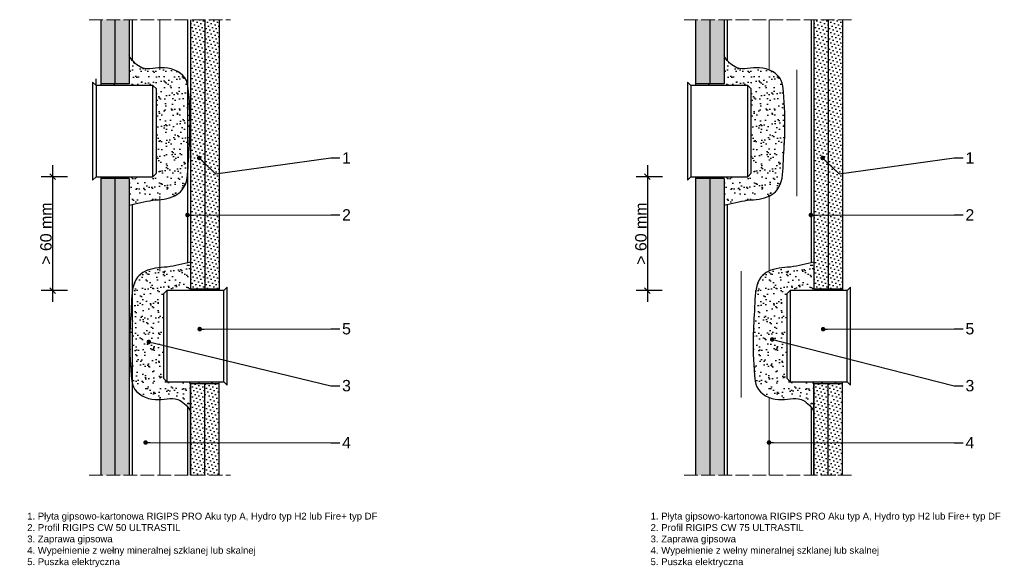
# Model space of a CAD drawing. Header units: millimetres. Extents: x 1547 to 3062, y 1275 to 2488.
# Tile 1 of 3: x 1547 to 2412, y 1275 to 1755. Entities that reach past the tile are written whole.
import ezdxf
from ezdxf import colors
from ezdxf.entities.mleader import LeaderData, LeaderLine
from ezdxf.math import Vec2, Vec3

# ---------------------------------------------------------------- set-up
doc = ezdxf.new("R2010")
doc.units = ezdxf.units.MM
doc.linetypes.add('ACAD_ISO02W100', pattern=[15, 12, -3])
for name, color, linetype, lineweight in [('_ISOVER WELNA', 7, 'BATTING', 9), ('_RIGIPS G-K', 7, 'Continuous', 25), ('OPISY', 7, 'Continuous', 9), ('PRZERYWANA', 7, 'ACAD_ISO02W100', 9), ('WYMIARY', 7, 'Continuous', 25)]:
    doc.layers.add(name, color=color, linetype=linetype, lineweight=lineweight)
doc.layers.add('_Rigips_Puszka', color=7, linetype='Continuous')
doc.styles.get("Standard").update_dxf_attribs({"font": 'arial.ttf'})
doc.linetypes.add('BATTING', pattern='A,0.00254,-2.54,[134,ltypeshp.shx,S=2.54,R=0,X=-2.54,Y=0],-5.08,[134,ltypeshp.shx,S=2.54,R=180,X=2.54,Y=0],-2.54', length=10.16254)
doc.dimstyles.new('Rigips', dxfattribs={"dimtxt": 10, "dimasz": 5, "dimexe": 10, "dimexo": 5, "dimtad": 1, "dimtxsty": 'Standard', "dimblk": 'OBLIQUE', "dimcen": 2.5, "dimdle": 10, "dimadec": 0, "dimazin": 0, "dimtfac": 1, "dimtmove": 0, "dimatfit": 3, "dimldrblk": 'DOT', "dimfxl": 1, "dimarcsym": 0})
pattern_1 = [(37.5, (0, -100), (-0.320006, 9.788265), [0, -7.7216, 0, -8.636, 0, -8.255]), (7.5, (0, -100), (8.990466, 14.3365), [0, -4.1656, 0, -6.9596, 0, -2.667]), (327.5, (-6.248, -100), (15.819847, 0.028744), [0, -2.54, 0, -9.144, 0, -11.938]), (317.5, (-6.248, -100), (15.27113, 4.458586), [0, -1.27, 0, -5.9944, 0, -6.858])]

# ---------------------------------------------------------------- blocks, each defined once
blk = doc.blocks.new('_Dot')
at = {"color": 0, "linetype": 'ByBlock', "lineweight": -2}
blk.add_line((-0.5, 0), (-1, 0), dxfattribs=at)
at = {"color": 0, "linetype": 'ByBlock', "const_width": 0.5}
blk.add_lwpolyline([(-0.25, 0, 1), (0.25, 0, 1)], format="xyb", close=True, dxfattribs=at)
blk = doc.blocks.new('puszka')
at = {"layer": '_Rigips_Puszka'}
for p, q in [((2678.93, 1787.25), (2681.93, 1790.25)), ((2755.93, 1790.25), (2681.93, 1790.25)), ((2758.93, 1787.25), (2755.93, 1790.25)), ((2675.93, 1734.25), (2678.93, 1737.25)), ((2675.93, 1734.25), (2761.93, 1734.25)), ((2761.93, 1734.25), (2758.93, 1737.25))]:
    blk.add_line(p, q, dxfattribs=at)
blk.add_lwpolyline([(2758.93, 1737.25), (2758.93, 1787.25), (2678.93, 1787.25), (2678.93, 1737.25)], close=True, dxfattribs=at)
blk = doc.blocks.new('_Oblique')
at = {"color": 0, "linetype": 'ByBlock', "lineweight": -2}
blk.add_line((-0.5, -0.5), (0.5, 0.5), dxfattribs=at)
blk = doc.blocks.new('*D26')
at = {"layer": 'Defpoints', "color": 0, "transparency": 16777216}
for p in [(2116.28, 1617.48), (2098.1, 1517.48), (2116.16, 1517.48)]:
    blk.add_point(p, dxfattribs=at)
at = {"layer": 'WYMIARY', "color": 0, "lineweight": -2, "transparency": 16777216}
for p, q in [((2098.1, 1627.48), (2098.1, 1507.48)), ((2111.28, 1617.48), (2088.1, 1617.48)), ((2111.16, 1517.48), (2088.1, 1517.48))]:
    blk.add_line(p, q, dxfattribs=at)
at = {"layer": 'WYMIARY', "color": 0, "lineweight": -2, "transparency": 16777216, "xscale": 5, "yscale": 5, "zscale": 5}
for p, rotation in [((2098.1, 1617.48), 90), ((2098.1, 1517.48), 270)]:
    blk.add_blockref('_Oblique', p, dxfattribs=dict(at, rotation=rotation))
at = {"layer": 'WYMIARY', "color": 0, "transparency": 16777216, "insert": (2092.37, 1567.48), "char_height": 10, "attachment_point": 5, "rotation": 90}
blk.add_mtext('> 60 mm', dxfattribs=at)
blk = doc.blocks.new('*D29')
at = {"layer": 'Defpoints', "color": 0, "transparency": 16777216}
for p in [(1593.59, 1617.48), (1575.42, 1517.48), (1593.47, 1517.48)]:
    blk.add_point(p, dxfattribs=at)
at = {"layer": 'WYMIARY', "color": 0, "lineweight": -2, "transparency": 16777216}
for p, q in [((1575.42, 1627.48), (1575.42, 1507.48)), ((1588.59, 1617.48), (1565.42, 1617.48)), ((1588.47, 1517.48), (1565.42, 1517.48))]:
    blk.add_line(p, q, dxfattribs=at)
at = {"layer": 'WYMIARY', "color": 0, "lineweight": -2, "transparency": 16777216, "xscale": 5, "yscale": 5, "zscale": 5}
for p, rotation in [((1575.42, 1617.48), 90), ((1575.42, 1517.48), 270)]:
    blk.add_blockref('_Oblique', p, dxfattribs=dict(at, rotation=rotation))
at = {"layer": 'WYMIARY', "color": 0, "transparency": 16777216, "insert": (1569.68, 1567.48), "char_height": 10, "attachment_point": 5, "rotation": 90}
blk.add_mtext('> 60 mm', dxfattribs=at)

msp = doc.modelspace()

# ---------------------------------------------------------------- hatches: boundary and pattern name
at = {"layer": '_RIGIPS G-K'}
h = msp.add_hatch(dxfattribs=at)
h.set_pattern_fill('DOTS', color=256, scale=2, angle=225, style=0)
h.set_pattern_definition([(225, (-1026.0693, 474.242), (1.122532, -3.367596), [0, -3.175])])
h.paths.add_polyline_path([(1617.706, 1698.976), (1630.206, 1698.976), (1630.206, 1755.31), (1617.706, 1755.31)])
h.paths.add_polyline_path([(1617.706, 1355.31), (1630.206, 1355.31), (1630.206, 1615.976), (1617.706, 1615.976)])
h = msp.add_hatch(dxfattribs=at)
h.set_pattern_fill('DOTS', color=256, scale=2, angle=225, style=0)
h.set_pattern_definition([(225, (-1013.5693, 474.242), (1.122532, -3.367596), [0, -3.175])])
h.paths.add_polyline_path([(1630.206, 1698.976), (1642.706, 1698.976), (1642.706, 1755.31), (1630.206, 1755.31)])
h.paths.add_polyline_path([(1630.206, 1355.31), (1642.706, 1355.31), (1642.706, 1615.976), (1630.206, 1615.976)])
h = msp.add_hatch(dxfattribs=at)
h.set_pattern_fill('DOTS', color=256, scale=2, angle=225, style=0)
h.set_pattern_definition([(225, (-5152.863, -1505.6587), (1.122532, -3.367596), [0, -3.175])])
h.paths.add_polyline_path([(1721.706, 1755.31), (1709.206, 1755.31), (1709.206, 1518.976), (1721.706, 1518.976)])
h.paths.add_polyline_path([(1709.206, 1755.31), (1696.706, 1755.31), (1696.706, 1518.976), (1709.206, 1518.976)])
h = msp.add_hatch(dxfattribs=at)
h.set_pattern_fill('DOTS', color=256, scale=2, angle=225, style=0)
h.set_pattern_definition([(225, (-503.38, 474.242), (1.122532, -3.367596), [0, -3.175])])
h.paths.add_polyline_path([(2140.395, 1698.976), (2152.895, 1698.976), (2152.895, 1755.31), (2140.395, 1755.31)])
h.paths.add_polyline_path([(2140.395, 1355.31), (2152.895, 1355.31), (2152.895, 1615.976), (2140.395, 1615.976)])
h = msp.add_hatch(dxfattribs=at)
h.set_pattern_fill('DOTS', color=256, scale=2, angle=225, style=0)
h.set_pattern_definition([(225, (-490.88, 474.242), (1.122532, -3.367596), [0, -3.175])])
h.paths.add_polyline_path([(2152.895, 1698.976), (2165.395, 1698.976), (2165.395, 1755.31), (2152.895, 1755.31)])
h.paths.add_polyline_path([(2152.895, 1355.31), (2165.395, 1355.31), (2165.395, 1615.976), (2152.895, 1615.976)])
h = msp.add_hatch(dxfattribs=at)
h.set_pattern_fill('DOTS', color=256, scale=2, angle=225, style=0)
h.set_pattern_definition([(225, (-4605.1738, -1505.6587), (1.122532, -3.367596), [0, -3.175])])
h.paths.add_polyline_path([(2269.395, 1755.31), (2256.895, 1755.31), (2256.895, 1518.976), (2269.395, 1518.976)])
h.paths.add_polyline_path([(2256.895, 1755.31), (2244.395, 1755.31), (2244.395, 1518.976), (2256.895, 1518.976)])
h = msp.add_hatch(dxfattribs=at)
h.set_pattern_fill('AR-SAND', color=256, scale=0.2)
h.set_pattern_definition([(37.5, (-522.689, -100), (-0.320006, 9.788265), [0, -7.7216, 0, -8.636, 0, -8.255]), (7.5, (-522.689, -100), (8.990466, 14.3365), [0, -4.1656, 0, -6.9596, 0, -2.667]), (327.5, (-528.938, -100), (15.819847, 0.028744), [0, -2.54, 0, -9.144, 0, -11.938]), (317.5, (-528.938, -100), (15.27113, 4.458586), [0, -1.27, 0, -5.9944, 0, -6.858])])
edge = h.paths.add_edge_path()
edge.add_line((1666.639, 1620.476), (1663.639, 1617.476))
edge.add_line((1663.639, 1617.476), (1617.706, 1617.476))
edge.add_line((1617.706, 1617.476), (1617.706, 1615.976))
edge.add_line((1617.706, 1615.976), (1642.706, 1615.976))
edge.add_line((1642.706, 1615.976), (1642.706, 1592.476))
edge.add_spline(control_points=[(1642.706, 1592.476), (1643.572, 1592.695), (1644.439, 1592.914), (1645.306, 1593.131)], knot_values=[0, 0, 0, 0, 2.6910866, 2.6910866, 2.6910866, 2.6910866], degree=3, periodic=0)
edge.add_spline(control_points=[(1645.306, 1593.131), (1651.255, 1594.619), (1663.413, 1597.478), (1676.451, 1597.625), (1682.206, 1600.34)], knot_values=[2.6910866, 2.6910866, 2.6910866, 2.6910866, 21.1573183, 40.2531505, 40.2531505, 40.2531505, 40.2531505], degree=3, periodic=0)
edge.add_spline(control_points=[(1682.206, 1600.34), (1682.419, 1600.441), (1685.115, 1601.766), (1693.993, 1608.67), (1694.533, 1630.242), (1696.786, 1658.366), (1695.839, 1682.869), (1693.904, 1703.842), (1686.952, 1709.356), (1682.206, 1711.256)], knot_values=[40.2531505, 40.2531505, 40.2531505, 40.2531505, 40.9622647, 49.2484047, 72.2913995, 99.4819034, 136.1350118, 146.2457565, 160.4541307, 160.4541307, 160.4541307, 160.4541307], degree=3, periodic=0)
edge.add_spline(control_points=[(1682.206, 1711.256), (1679.529, 1712.327), (1669.464, 1714.591), (1656.1, 1709.619), (1647.695, 1716.892), (1645.306, 1719.824)], knot_values=[160.4541307, 160.4541307, 160.4541307, 160.4541307, 168.4649775, 188.3179048, 199.2119998, 199.2119998, 199.2119998, 199.2119998], degree=3, periodic=0)
edge.add_spline(control_points=[(1645.306, 1719.824), (1644.603, 1720.687), (1643.706, 1721.916), (1642.92, 1723.152), (1642.706, 1723.49)], knot_values=[199.2119998, 199.2119998, 199.2119998, 199.2119998, 202.4155452, 203.6214754, 203.6214754, 203.6214754, 203.6214754], degree=3, periodic=0)
edge.add_line((1642.706, 1723.49), (1642.706, 1698.976))
edge.add_line((1642.706, 1698.976), (1617.706, 1698.976))
edge.add_line((1617.706, 1698.976), (1617.706, 1697.476))
edge.add_line((1617.706, 1697.476), (1663.639, 1697.476))
edge.add_line((1663.639, 1697.476), (1666.639, 1694.476))
edge.add_line((1666.639, 1694.476), (1666.639, 1620.476))
h.paths.add_polyline_path([(1678.56, 1657.982, -1), (1680.286, 1656.971, -1)], flags=16)
h = msp.add_hatch(dxfattribs=at)
h.set_pattern_fill('AR-SAND', color=256, scale=0.2)
h.set_pattern_definition(pattern_1)
edge = h.paths.add_edge_path()
edge.add_line((2189.329, 1620.476), (2186.329, 1617.476))
edge.add_line((2186.329, 1617.476), (2140.395, 1617.476))
edge.add_line((2140.395, 1617.476), (2140.395, 1615.976))
edge.add_line((2140.395, 1615.976), (2165.395, 1615.976))
edge.add_line((2165.395, 1615.976), (2165.395, 1592.476))
edge.add_spline(control_points=[(2165.395, 1592.476), (2166.261, 1592.695), (2167.128, 1592.914), (2167.995, 1593.131)], knot_values=[0, 0, 0, 0, 2.6910866, 2.6910866, 2.6910866, 2.6910866], degree=3, periodic=0)
edge.add_spline(control_points=[(2167.995, 1593.131), (2173.944, 1594.619), (2186.102, 1597.478), (2199.14, 1597.625), (2204.895, 1600.34)], knot_values=[2.6910866, 2.6910866, 2.6910866, 2.6910866, 21.1573183, 40.2531505, 40.2531505, 40.2531505, 40.2531505], degree=3, periodic=0)
edge.add_spline(control_points=[(2204.895, 1600.34), (2205.108, 1600.441), (2207.804, 1601.766), (2216.683, 1608.67), (2217.222, 1630.242), (2219.475, 1658.366), (2218.528, 1682.869), (2216.594, 1703.842), (2209.641, 1709.356), (2204.895, 1711.256)], knot_values=[40.2531505, 40.2531505, 40.2531505, 40.2531505, 40.9622647, 49.2484047, 72.2913995, 99.4819034, 136.1350118, 146.2457565, 160.4541307, 160.4541307, 160.4541307, 160.4541307], degree=3, periodic=0)
edge.add_spline(control_points=[(2204.895, 1711.256), (2202.219, 1712.327), (2192.153, 1714.591), (2178.789, 1709.619), (2170.384, 1716.892), (2167.995, 1719.824)], knot_values=[160.4541307, 160.4541307, 160.4541307, 160.4541307, 168.4649775, 188.3179048, 199.2119998, 199.2119998, 199.2119998, 199.2119998], degree=3, periodic=0)
edge.add_spline(control_points=[(2167.995, 1719.824), (2167.292, 1720.687), (2166.395, 1721.916), (2165.61, 1723.152), (2165.395, 1723.49)], knot_values=[199.2119998, 199.2119998, 199.2119998, 199.2119998, 202.4155452, 203.6214754, 203.6214754, 203.6214754, 203.6214754], degree=3, periodic=0)
edge.add_line((2165.395, 1723.49), (2165.395, 1698.976))
edge.add_line((2165.395, 1698.976), (2140.395, 1698.976))
edge.add_line((2140.395, 1698.976), (2140.395, 1697.476))
edge.add_line((2140.395, 1697.476), (2186.329, 1697.476))
edge.add_line((2186.329, 1697.476), (2189.329, 1694.476))
edge.add_line((2189.329, 1694.476), (2189.329, 1620.476))
h.paths.add_polyline_path([(2201.249, 1657.982, -1), (2202.975, 1656.971, -1)], flags=16)
h = msp.add_hatch(dxfattribs=at)
h.set_pattern_fill('AR-SAND', color=256, scale=0.2)
h.set_pattern_definition([(37.5, (-547.689, -100), (-0.320006, 9.788265), [0, -7.7216, 0, -8.636, 0, -8.255]), (7.5, (-547.689, -100), (8.990466, 14.3365), [0, -4.1656, 0, -6.9596, 0, -2.667]), (327.5, (-553.938, -100), (15.819847, 0.028744), [0, -2.54, 0, -9.144, 0, -11.938]), (317.5, (-553.938, -100), (15.27113, 4.458586), [0, -1.27, 0, -5.9944, 0, -6.858])])
edge = h.paths.add_edge_path()
edge.add_line((1672.772, 1514.476), (1675.772, 1517.476))
edge.add_line((1675.772, 1517.476), (1721.706, 1517.476))
edge.add_line((1721.706, 1517.476), (1721.706, 1518.976))
edge.add_line((1721.706, 1518.976), (1696.706, 1518.976))
edge.add_line((1696.706, 1518.976), (1696.706, 1542.476))
edge.add_spline(control_points=[(1696.706, 1542.476), (1695.839, 1542.258), (1694.973, 1542.039), (1694.106, 1541.822)], knot_values=[0, 0, 0, 0, 2.6910866, 2.6910866, 2.6910866, 2.6910866], degree=3, periodic=0)
edge.add_spline(control_points=[(1694.106, 1541.822), (1688.156, 1540.333), (1675.999, 1537.475), (1662.961, 1537.328), (1657.206, 1534.613)], knot_values=[2.6910866, 2.6910866, 2.6910866, 2.6910866, 21.1573183, 40.2531505, 40.2531505, 40.2531505, 40.2531505], degree=3, periodic=0)
edge.add_spline(control_points=[(1657.206, 1534.613), (1656.992, 1534.512), (1654.296, 1533.187), (1645.418, 1526.282), (1644.879, 1504.711), (1642.625, 1476.587), (1643.573, 1452.083), (1645.507, 1431.11), (1652.459, 1425.597), (1657.206, 1423.697)], knot_values=[40.2531505, 40.2531505, 40.2531505, 40.2531505, 40.9622647, 49.2484047, 72.2913995, 99.4819034, 136.1350118, 146.2457565, 160.4541307, 160.4541307, 160.4541307, 160.4541307], degree=3, periodic=0)
edge.add_spline(control_points=[(1657.206, 1423.697), (1659.882, 1422.626), (1669.947, 1420.362), (1683.311, 1425.334), (1691.716, 1418.061), (1694.106, 1415.128)], knot_values=[160.4541307, 160.4541307, 160.4541307, 160.4541307, 168.4649775, 188.3179048, 199.2119998, 199.2119998, 199.2119998, 199.2119998], degree=3, periodic=0)
edge.add_spline(control_points=[(1694.106, 1415.128), (1694.808, 1414.266), (1695.705, 1413.037), (1696.491, 1411.801), (1696.706, 1411.462)], knot_values=[199.2119998, 199.2119998, 199.2119998, 199.2119998, 202.4155452, 203.6214754, 203.6214754, 203.6214754, 203.6214754], degree=3, periodic=0)
edge.add_line((1696.706, 1411.462), (1696.706, 1435.976))
edge.add_line((1696.706, 1435.976), (1721.706, 1435.976))
edge.add_line((1721.706, 1435.976), (1721.706, 1437.476))
edge.add_line((1721.706, 1437.476), (1675.772, 1437.476))
edge.add_line((1675.772, 1437.476), (1672.772, 1440.476))
edge.add_line((1672.772, 1440.476), (1672.772, 1514.476))
h.paths.add_polyline_path([(1660.852, 1476.971, -1), (1659.126, 1477.982, -1)], flags=16)
h = msp.add_hatch(dxfattribs=at)
h.set_pattern_fill('AR-SAND', color=256, scale=0.2)
h.set_pattern_definition(pattern_1)
edge = h.paths.add_edge_path()
edge.add_line((2220.461, 1514.476), (2223.461, 1517.476))
edge.add_line((2223.461, 1517.476), (2269.395, 1517.476))
edge.add_line((2269.395, 1517.476), (2269.395, 1518.976))
edge.add_line((2269.395, 1518.976), (2244.395, 1518.976))
edge.add_line((2244.395, 1518.976), (2244.395, 1542.476))
edge.add_spline(control_points=[(2244.395, 1542.476), (2243.528, 1542.258), (2242.662, 1542.039), (2241.795, 1541.822)], knot_values=[0, 0, 0, 0, 2.6910866, 2.6910866, 2.6910866, 2.6910866], degree=3, periodic=0)
edge.add_spline(control_points=[(2241.795, 1541.822), (2235.845, 1540.333), (2223.688, 1537.475), (2210.65, 1537.328), (2204.895, 1534.613)], knot_values=[2.6910866, 2.6910866, 2.6910866, 2.6910866, 21.1573183, 40.2531505, 40.2531505, 40.2531505, 40.2531505], degree=3, periodic=0)
edge.add_spline(control_points=[(2204.895, 1534.613), (2204.681, 1534.512), (2201.985, 1533.187), (2193.107, 1526.282), (2192.568, 1504.711), (2190.314, 1476.587), (2191.262, 1452.083), (2193.196, 1431.11), (2200.148, 1425.597), (2204.895, 1423.697)], knot_values=[40.2531505, 40.2531505, 40.2531505, 40.2531505, 40.9622647, 49.2484047, 72.2913995, 99.4819034, 136.1350118, 146.2457565, 160.4541307, 160.4541307, 160.4541307, 160.4541307], degree=3, periodic=0)
edge.add_spline(control_points=[(2204.895, 1423.697), (2207.571, 1422.626), (2217.636, 1420.362), (2231, 1425.334), (2239.405, 1418.061), (2241.795, 1415.128)], knot_values=[160.4541307, 160.4541307, 160.4541307, 160.4541307, 168.4649775, 188.3179048, 199.2119998, 199.2119998, 199.2119998, 199.2119998], degree=3, periodic=0)
edge.add_spline(control_points=[(2241.795, 1415.128), (2242.497, 1414.266), (2243.394, 1413.037), (2244.18, 1411.801), (2244.395, 1411.462)], knot_values=[199.2119998, 199.2119998, 199.2119998, 199.2119998, 202.4155452, 203.6214754, 203.6214754, 203.6214754, 203.6214754], degree=3, periodic=0)
edge.add_line((2244.395, 1411.462), (2244.395, 1435.976))
edge.add_line((2244.395, 1435.976), (2269.395, 1435.976))
edge.add_line((2269.395, 1435.976), (2269.395, 1437.476))
edge.add_line((2269.395, 1437.476), (2223.461, 1437.476))
edge.add_line((2223.461, 1437.476), (2220.461, 1440.476))
edge.add_line((2220.461, 1440.476), (2220.461, 1514.476))
h.paths.add_polyline_path([(2208.541, 1476.971, -1), (2206.815, 1477.982, -1)], flags=16)
h = msp.add_hatch(dxfattribs=at)
h.set_pattern_fill('DOTS', color=256, scale=2, angle=225, style=0)
h.set_pattern_definition([(225, (-292.958, -791.8347), (1.122532, -3.367596), [0, -3.175])])
edge = h.paths.add_edge_path()
edge.add_line((1721.706, 1435.976), (1709.206, 1435.976))
edge.add_line((1709.206, 1435.976), (1709.423, 1422.829))
edge.add_arc((1710.423, 1422.829), 1, -0.033463, 180, ccw=False)
edge.add_arc((1710.423, 1422.829), 1, 180, 359.966537, ccw=False)
edge.add_line((1709.423, 1422.829), (1709.206, 1355.31))
edge.add_line((1709.206, 1355.31), (1721.706, 1355.31))
edge.add_line((1721.706, 1355.31), (1721.706, 1435.976))
h.paths.add_polyline_path([(1696.706, 1355.31), (1709.206, 1355.31), (1709.206, 1435.976), (1696.706, 1435.976)])
h = msp.add_hatch(dxfattribs=at)
h.set_pattern_fill('DOTS', color=256, scale=2, angle=225, style=0)
h.set_pattern_definition([(225, (254.731, -791.8347), (1.122532, -3.367596), [0, -3.175])])
edge = h.paths.add_edge_path()
edge.add_line((2269.395, 1435.976), (2256.895, 1435.976))
edge.add_line((2256.895, 1435.976), (2257.112, 1422.829))
edge.add_arc((2258.112, 1422.829), 1, -0.033463, 180, ccw=False)
edge.add_arc((2258.112, 1422.829), 1, 180, 359.966537, ccw=False)
edge.add_line((2257.112, 1422.829), (2256.895, 1355.31))
edge.add_line((2256.895, 1355.31), (2269.395, 1355.31))
edge.add_line((2269.395, 1355.31), (2269.395, 1435.976))
h.paths.add_polyline_path([(2244.395, 1355.31), (2256.895, 1355.31), (2256.895, 1435.976), (2244.395, 1435.976)])

# ---------------------------------------------------------------- linework, layer by layer
for points in [[(1645.306, 1755.31), (1645.306, 1719.824)], [(1694.106, 1755.31), (1694.106, 1541.822)], [(2167.995, 1755.31), (2167.995, 1719.824)], [(2241.795, 1755.31), (2241.795, 1541.822)], [(1645.306, 1593.131), (1645.306, 1355.31)], [(2167.995, 1593.131), (2167.995, 1355.31)], [(1696.706, 1435.976), (1696.706, 1355.31)], [(2244.395, 1435.976), (2244.395, 1355.31)], [(1694.106, 1415.128), (1694.106, 1355.31)], [(2241.795, 1415.128), (2241.795, 1355.31)]]:
    msp.add_lwpolyline(points)
at = {"layer": '_ISOVER WELNA', "ltscale": 2.4}
for p, q in [((1669.706, 1711.256), (1669.706, 1755.31)), ((1669.706, 1534.613), (1669.706, 1600.34)), ((1669.706, 1355.31), (1669.706, 1423.697))]:
    msp.add_line(p, q, dxfattribs=at)
at = {"layer": '_ISOVER WELNA', "ltscale": 3.6}
for p, q in [((2204.895, 1711.256), (2204.895, 1755.31)), ((2204.895, 1534.613), (2204.895, 1600.34)), ((2204.895, 1355.31), (2204.895, 1423.697))]:
    msp.add_line(p, q, dxfattribs=at)
at = {"layer": '_ISOVER WELNA'}
for p, q in [((2229.224, 1711.256), (2229.224, 1600.34)), ((2180.566, 1423.697), (2180.566, 1534.613))]:
    msp.add_line(p, q, dxfattribs=at)
at = {"layer": '_RIGIPS G-K'}
for p, q in [((1617.706, 1755.31), (1617.706, 1697.476)), ((1630.206, 1755.31), (1630.206, 1698.976)), ((1642.706, 1755.31), (1642.706, 1698.976)), ((1696.706, 1755.31), (1696.706, 1518.976)), ((1709.206, 1755.31), (1709.206, 1518.976)), ((1721.706, 1755.31), (1721.706, 1517.476)), ((2140.395, 1755.31), (2140.395, 1697.476)), ((2152.895, 1755.31), (2152.895, 1698.976)), ((2165.395, 1755.31), (2165.395, 1698.976)), ((2244.395, 1755.31), (2244.395, 1518.976)), ((2256.895, 1755.31), (2256.895, 1518.976)), ((2269.395, 1755.31), (2269.395, 1517.476)), ((1642.706, 1698.976), (1617.706, 1698.976)), ((2165.395, 1698.976), (2140.395, 1698.976)), ((1617.706, 1617.476), (1617.706, 1355.31)), ((1642.706, 1615.976), (1617.706, 1615.976)), ((1630.206, 1615.976), (1630.206, 1355.31)), ((1642.706, 1615.976), (1642.706, 1355.31)), ((2140.395, 1617.476), (2140.395, 1355.31)), ((2165.395, 1615.976), (2140.395, 1615.976)), ((2152.895, 1615.976), (2152.895, 1355.31)), ((2165.395, 1615.976), (2165.395, 1355.31)), ((1696.706, 1518.976), (1721.706, 1518.976)), ((2244.395, 1518.976), (2269.395, 1518.976)), ((1721.706, 1355.31), (1721.706, 1437.476)), ((2269.395, 1355.31), (2269.395, 1437.476)), ((1696.706, 1435.976), (1721.706, 1435.976)), ((1696.706, 1355.31), (1696.706, 1435.976)), ((1709.206, 1355.31), (1709.206, 1435.976)), ((2244.395, 1435.976), (2269.395, 1435.976)), ((2244.395, 1355.31), (2244.395, 1435.976)), ((2256.895, 1355.31), (2256.895, 1435.976))]:
    msp.add_line(p, q, dxfattribs=at)
for points in [[(1642.706, 1592.476), (1663.422, 1596.775), (1682.843, 1600.654), (1689.317, 1605.826), (1694.671, 1628.238), (1696.092, 1655.391), (1694.955, 1692.027), (1692.966, 1701.94), (1673.78, 1713.146), (1653.927, 1713.146), (1643.358, 1722.476), (1642.706, 1723.49)], [(2165.395, 1592.476), (2186.111, 1596.775), (2205.532, 1600.654), (2212.006, 1605.826), (2217.36, 1628.238), (2218.781, 1655.391), (2217.645, 1692.027), (2215.655, 1701.94), (2196.469, 1713.146), (2176.616, 1713.146), (2166.048, 1722.476), (2165.395, 1723.49)], [(1696.706, 1542.476), (1675.99, 1538.178), (1656.568, 1534.299), (1650.094, 1529.127), (1644.74, 1506.715), (1643.319, 1479.561), (1644.456, 1442.926), (1646.445, 1433.013), (1665.631, 1421.807), (1685.484, 1421.807), (1696.053, 1412.476), (1696.706, 1411.462)], [(2244.395, 1542.476), (2223.679, 1538.178), (2204.257, 1534.299), (2197.784, 1529.127), (2192.429, 1506.715), (2191.008, 1479.561), (2192.145, 1442.926), (2194.134, 1433.013), (2213.321, 1421.807), (2233.174, 1421.807), (2243.742, 1412.476), (2244.395, 1411.462)]]:
    msp.add_spline(points, degree=3, dxfattribs=at)
at = {"layer": 'PRZERYWANA'}
for p, q in [((1607.706, 1755.31), (1731.706, 1755.31)), ((2130.395, 1755.31), (2279.395, 1755.31)), ((1607.706, 1355.31), (1731.706, 1355.31)), ((2130.395, 1355.31), (2279.395, 1355.31))]:
    msp.add_line(p, q, dxfattribs=at)
at = {"layer": 'WYMIARY'}
msp.add_line((1613.639, 1697.476), (1613.639, 1703.476), dxfattribs=at)

# ---------------------------------------------------------------- block references
at = {"layer": '_RIGIPS G-K'}
for p, rotation in [((-123.606, 4376.402), 270), ((399.083, 4376.402), 270), ((3463.018, -1241.449), 90), ((4010.707, -1241.449), 90)]:
    msp.add_blockref('puszka', p, dxfattribs=dict(at, rotation=rotation))

# ---------------------------------------------------------------- texts
at = {"char_height": 6, "attachment_point": 1}
for s, insert, width in [('1. Płyta gipsowo-kartonowa RIGIPS PRO Aku typ A, Hydro typ H2 lub Fire+ typ DF\\P2. Profil RIGIPS CW 50 ULTRASTIL\\P3. Zaprawa gipsowa\\P4. Wypełnienie z wełny mineralnej szklanej lub skalnej\\P5. Puszka elektryczna', (1553.171, 1322.433), 311.42012), ('1. Płyta gipsowo-kartonowa RIGIPS PRO Aku typ A, Hydro typ H2 lub Fire+ typ DF\\P2. Profil RIGIPS CW 75 ULTRASTIL\\P3. Zaprawa gipsowa\\P4. Wypełnienie z wełny mineralnej szklanej lub skalnej\\P5. Puszka elektryczna', (2100.86, 1322.433), 314.74231)]:
    msp.add_mtext(s, dxfattribs=dict(at, insert=insert, width=width))

# ---------------------------------------------------------------- dimensions: what is measured, and where the dimension line sits
at = {"layer": 'WYMIARY'}
for base, p1, p2, picture, middle in [((1575.416, 1517.476), (1593.59, 1617.476), (1593.467, 1517.476), '*D29', (1569.685, 1567.476)), ((2098.105, 1517.476), (2116.279, 1617.476), (2116.157, 1517.476), '*D26', (2092.374, 1567.476))]:
    dim = msp.add_linear_dim(base=base, p1=p1, p2=p2, angle=90, text='> 60 mm', dimstyle='Rigips', dxfattribs=at)
    dim.commit()
    dim.dimension.update_dxf_attribs({"geometry": picture, "text_midpoint": middle})

# ---------------------------------------------------------------- leaders
at = {"layer": 'OPISY'}
ml = msp.add_multileader_mtext('Standard', dxfattribs=at)
ml.set_content('1', color=256)
ml.set_leader_properties()
ml.set_arrow_properties(name='DOT')
ml.build(insert=Vec2(0, 0))
ctx = ml.context
ctx.base_point, ctx.char_height, ctx.plane_origin = Vec3(1827.784, 1633.925), 10, Vec3(1731.49, 1705.754)
notes = []
notes.append((ctx, [(0, (1, 1, 0), (1819.784, 1633.925), (1, 0), 8, [(2, [(1704.291, 1633.925), (1718.695, 1620.054)], 0, [])])]))
ctx.mtext.insert, ctx.mtext.flow_direction = Vec3(1829.784, 1638.925), 5
ml = msp.add_multileader_mtext('Standard', dxfattribs=at)
ml.set_content('1', color=256)
ml.set_leader_properties()
ml.set_arrow_properties(name='DOT')
ml.build(insert=Vec2(0, 0))
ctx = ml.context
ctx.base_point, ctx.char_height, ctx.plane_origin = Vec3(2375.473, 1633.925), 10, Vec3(2279.179, 1705.754)
notes.append((ctx, [(0, (1, 1, 0), (2367.473, 1633.925), (1, 0), 8, [(2, [(2251.98, 1633.925), (2266.384, 1620.054)], 0, [])])]))
ctx.mtext.insert, ctx.mtext.flow_direction = Vec3(2377.473, 1638.925), 5
ml = msp.add_multileader_mtext('Standard', dxfattribs=at)
ml.set_content('2', color=256)
ml.set_leader_properties()
ml.set_arrow_properties(name='DOT')
ml.build(insert=Vec2(0, 0))
ctx = ml.context
ctx.base_point, ctx.char_height, ctx.plane_origin = Vec3(1827.784, 1583.925), 10, Vec3(1731.49, 1655.754)
notes.append((ctx, [(0, (1, 1, 0), (1819.784, 1583.925), (1, 0), 8, [(0, [(1693.971, 1583.828)], 0, [])])]))
ctx.mtext.insert, ctx.mtext.flow_direction = Vec3(1829.784, 1588.925), 5
ml = msp.add_multileader_mtext('Standard', dxfattribs=at)
ml.set_content('2', color=256)
ml.set_leader_properties()
ml.set_arrow_properties(name='DOT')
ml.build(insert=Vec2(0, 0))
ctx = ml.context
ctx.base_point, ctx.char_height, ctx.plane_origin = Vec3(2375.473, 1583.925), 10, Vec3(2279.179, 1655.754)
notes.append((ctx, [(0, (1, 1, 0), (2367.473, 1583.925), (1, 0), 8, [(0, [(2241.66, 1583.828)], 0, [])])]))
ctx.mtext.insert, ctx.mtext.flow_direction = Vec3(2377.473, 1588.925), 5
ml = msp.add_multileader_mtext('Standard', dxfattribs=at)
ml.set_content('5', color=256)
ml.set_leader_properties()
ml.set_arrow_properties(name='DOT')
ml.build(insert=Vec2(0, 0))
ctx = ml.context
ctx.base_point, ctx.char_height, ctx.plane_origin = Vec3(1827.784, 1483.925), 10, Vec3(1731.49, 1555.754)
notes.append((ctx, [(0, (1, 1, 0), (1819.784, 1483.925), (1, 0), 8, [(0, [(1704.731, 1483.674)], 0, [])])]))
ctx.mtext.insert, ctx.mtext.flow_direction = Vec3(1829.784, 1489.01), 5
ml = msp.add_multileader_mtext('Standard', dxfattribs=at)
ml.set_content('5', color=256)
ml.set_leader_properties()
ml.set_arrow_properties(name='DOT')
ml.build(insert=Vec2(0, 0))
ctx = ml.context
ctx.base_point, ctx.char_height, ctx.plane_origin = Vec3(2375.473, 1483.925), 10, Vec3(2279.179, 1555.754)
notes.append((ctx, [(0, (1, 1, 0), (2367.473, 1483.925), (1, 0), 8, [(0, [(2252.42, 1483.569)], 0, [])])]))
ctx.mtext.insert, ctx.mtext.flow_direction = Vec3(2377.473, 1489.01), 5
ml = msp.add_multileader_mtext('Standard', dxfattribs=at)
ml.set_content('3', color=256)
ml.set_leader_properties()
ml.set_arrow_properties(name='DOT')
ml.build(insert=Vec2(0, 0))
ctx = ml.context
ctx.base_point, ctx.char_height, ctx.plane_origin = Vec3(1827.784, 1433.925), 10, Vec3(1731.49, 1505.754)
notes.append((ctx, [(0, (1, 1, 0), (1819.784, 1433.925), (1, 0), 8, [(0, [(1659.989, 1472.399)], 0, [])])]))
ctx.mtext.insert, ctx.mtext.flow_direction = Vec3(1829.784, 1439.013), 5
ml = msp.add_multileader_mtext('Standard', dxfattribs=at)
ml.set_content('3', color=256)
ml.set_leader_properties()
ml.set_arrow_properties(name='DOT')
ml.build(insert=Vec2(0, 0))
ctx = ml.context
ctx.base_point, ctx.char_height, ctx.plane_origin = Vec3(2375.473, 1433.925), 10, Vec3(2279.179, 1505.754)
notes.append((ctx, [(0, (1, 1, 0), (2367.473, 1433.925), (1, 0), 8, [(0, [(2207.678, 1474.584)], 0, [])])]))
ctx.mtext.insert, ctx.mtext.flow_direction = Vec3(2377.473, 1439.013), 5
ml = msp.add_multileader_mtext('Standard', dxfattribs=at)
ml.set_content('4', color=256)
ml.set_leader_properties()
ml.set_arrow_properties(name='DOT')
ml.build(insert=Vec2(0, 0))
ctx = ml.context
ctx.base_point, ctx.char_height, ctx.plane_origin = Vec3(1827.784, 1383.925), 10, Vec3(1731.49, 1455.754)
notes.append((ctx, [(0, (1, 1, 0), (1819.784, 1383.925), (1, 0), 8, [(0, [(1657.206, 1384.069)], 0, [])])]))
ctx.mtext.insert, ctx.mtext.flow_direction = Vec3(1829.784, 1388.925), 5
ml = msp.add_multileader_mtext('Standard', dxfattribs=at)
ml.set_content('4', color=256)
ml.set_leader_properties()
ml.set_arrow_properties(name='DOT')
ml.build(insert=Vec2(0, 0))
ctx = ml.context
ctx.base_point, ctx.char_height, ctx.plane_origin = Vec3(2375.473, 1383.925), 10, Vec3(2279.179, 1455.754)
notes.append((ctx, [(0, (1, 1, 0), (2367.473, 1383.925), (1, 0), 8, [(0, [(2204.895, 1384.069)], 0, [])])]))
ctx.mtext.insert, ctx.mtext.flow_direction = Vec3(2377.473, 1388.925), 5
for ctx, leaders in notes:
    for number, flags, end, landing, length, lines in leaders:
        leader = LeaderData()
        leader.index, (leader.has_last_leader_line, leader.has_dogleg_vector, leader.attachment_direction) = number, flags
        leader.last_leader_point, leader.dogleg_vector, leader.dogleg_length = Vec3(end), Vec3(landing), length
        for number, points, colour, breaks in lines:
            line = LeaderLine()
            line.index, line.vertices, line.color, line.breaks = number, Vec3.list(points), colors.encode_raw_color(colour), breaks
            leader.lines.append(line)
        ctx.leaders.append(leader)

doc.saveas('drawing.dxf')
